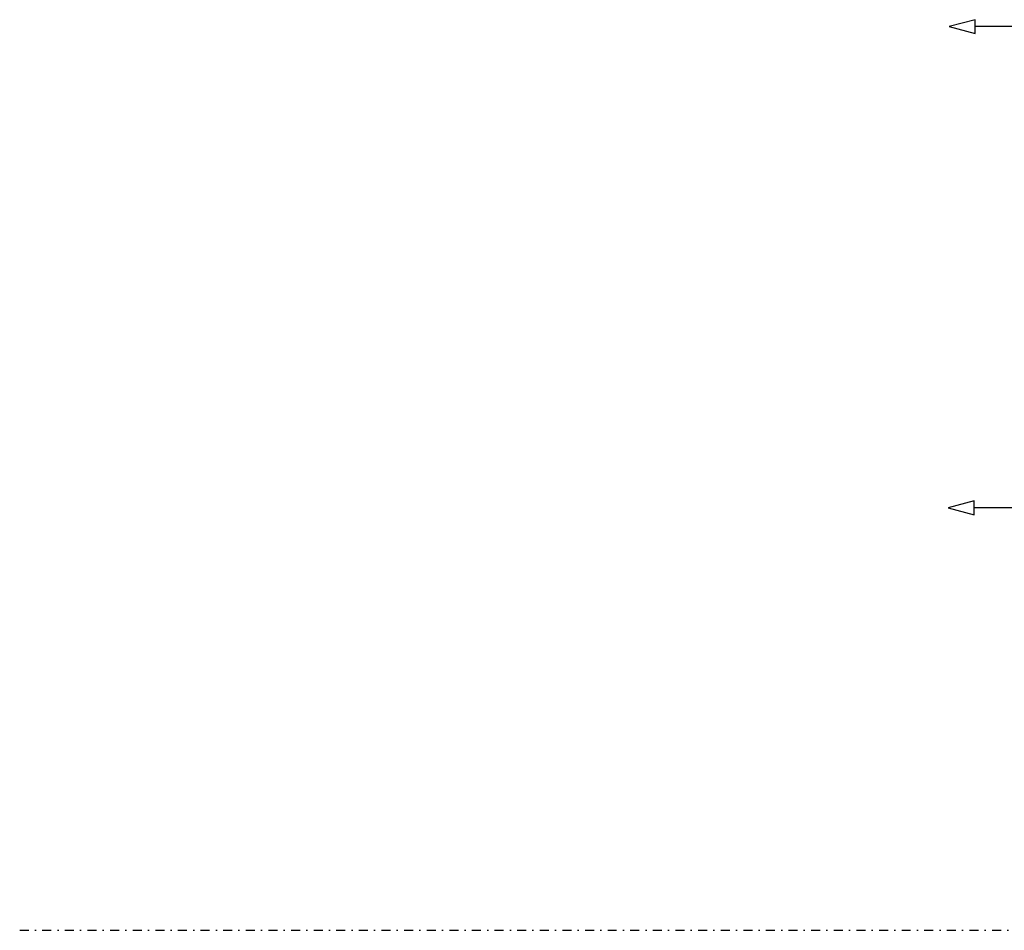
# Model space of a CAD drawing. Header units: millimetres. Extents: x -1352 to 2139, y -120 to 936.
# Tile 1 of 68: x -1352 to -656, y 0 to 643. Entities that reach past the tile are written whole.
import ezdxf

# ---------------------------------------------------------------- set-up
doc = ezdxf.new("R2010")
doc.units = ezdxf.units.MM
doc.linetypes.add('Tiret point', pattern=[15.875, 6.35, -4.7625, 0, -4.7625])
doc.layers.add('A-FLOR-LEVL', color=51, linetype='Continuous', lineweight=30)

msp = doc.modelspace()

# ---------------------------------------------------------------- linework, layer by layer
at = {"color": 5, "lineweight": 30}
for p, q in [((-573.39, 638.37), (-677.02, 638.37)), ((-574.16, 298.37), (-677.79, 298.37))]:
    msp.add_line(p, q, dxfattribs=at)
at = {"color": 5, "lineweight": 30, "flags": 128}
for points in [[(-695.31, 638.37), (-677.02, 633.47), (-677.02, 643.27)], [(-696.08, 298.37), (-677.79, 293.47), (-677.79, 303.27)]]:
    msp.add_lwpolyline(points, close=True, dxfattribs=at)
at = {"layer": 'A-FLOR-LEVL', "linetype": 'Tiret point'}
msp.add_line((-1351.99, 0), (1898.98, 0), dxfattribs=at)

doc.saveas('drawing.dxf')
